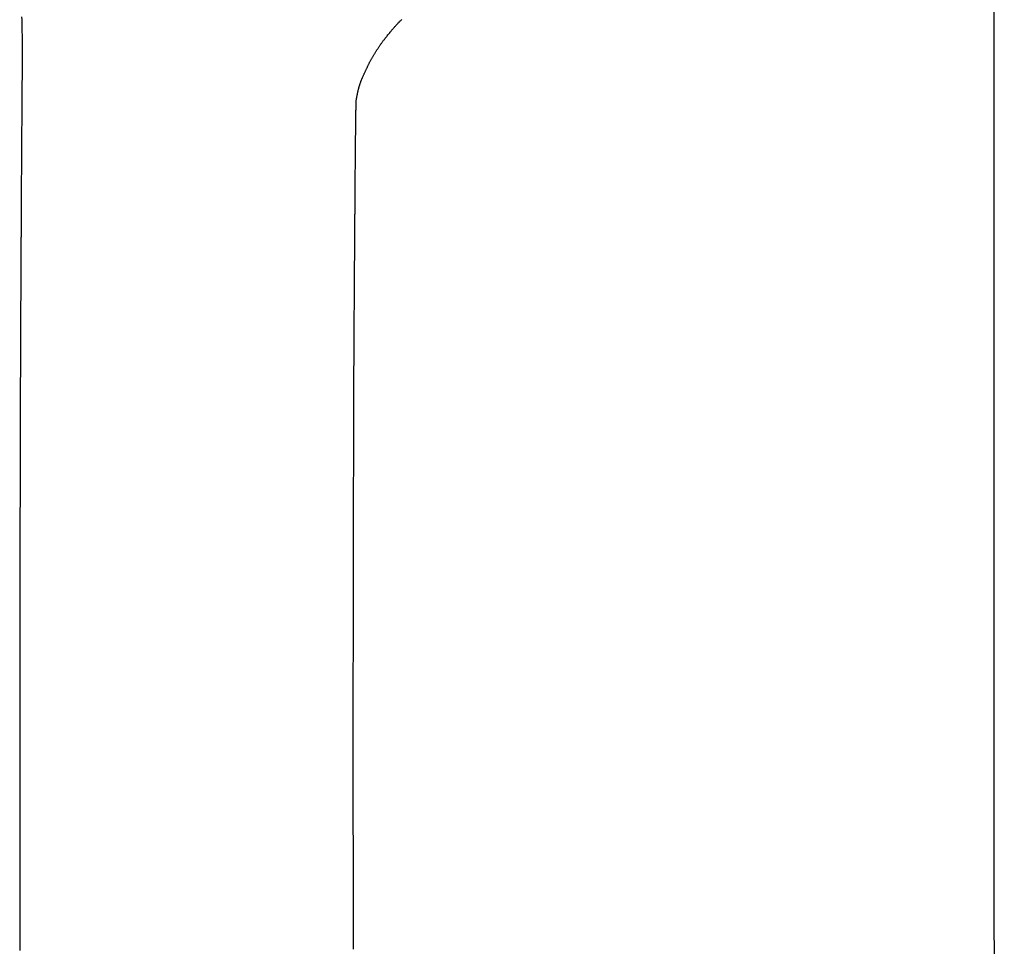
# Model space of a CAD drawing. Header units: millimetres. Extents: x -4577 to 1032787, y -66234 to 201209.
# Tile 135 of 256: x 4377.99 to 4380.66, y -8946.66 to -8944.15. Entities that reach past the tile are written whole.
import ezdxf

# ---------------------------------------------------------------- set-up
doc = ezdxf.new("R2010")
doc.units = ezdxf.units.MM
doc.linetypes.add('510_5_2OG_ELT_1004$0$11-07-22_DS_2OG$0$AUSGEZOGEN', pattern=[0])
doc.layers.add('510_5_2OG_ELT_1004$0$11-07-22_DS_2OG$0$EBENE_1', color=8, linetype='510_5_2OG_ELT_1004$0$11-07-22_DS_2OG$0$AUSGEZOGEN')

# ---------------------------------------------------------------- blocks, each defined once
blk = doc.blocks.new('510_5_2OG_ELT_1004')
at = {"layer": '510_5_2OG_ELT_1004$0$11-07-22_DS_2OG$0$EBENE_1'}
for p, q in [((4380.636, -8946.5667), (4380.6223, -8886.3634)), ((4380.6632, -8947.99), (4380.636, -8946.5667))]:
    blk.add_line(p, q, dxfattribs=at)
for points in [[(4378.8975, -8946.6162), (4378.8975, -8946.6053), (4378.8975, -8946.5948), (4378.8975, -8946.5847), (4378.8975, -8946.5749), (4378.8974, -8946.5654), (4378.8974, -8946.5563), (4378.8974, -8946.5474), (4378.8974, -8946.5389), (4378.8974, -8946.5307), (4378.8974, -8946.5227), (4378.8974, -8946.515), (4378.8974, -8946.5075), (4378.8974, -8946.5002), (4378.8974, -8946.4932), (4378.8974, -8946.4864), (4378.8974, -8946.4798), (4378.8974, -8946.4734), (4378.8974, -8946.4671), (4378.8974, -8946.461), (4378.8974, -8946.455), (4378.8974, -8946.4492), (4378.8974, -8946.4434), (4378.8974, -8946.4378), (4378.8974, -8946.4323), (4378.8974, -8946.4268), (4378.8974, -8946.4214), (4378.8974, -8946.4161), (4378.8974, -8946.4108), (4378.8974, -8946.4055), (4378.8974, -8946.4003), (4378.8974, -8946.395), (4378.8974, -8946.3897), (4378.8974, -8946.3844), (4378.8974, -8946.3791), (4378.8974, -8946.3738), (4378.8974, -8946.3684), (4378.8974, -8946.3629), (4378.8974, -8946.3574), (4378.8974, -8946.3518), (4378.8974, -8946.3462), (4378.8974, -8946.3404), (4378.8974, -8946.3346), (4378.8974, -8946.3286), (4378.8974, -8946.3226), (4378.8974, -8946.3164), (4378.8974, -8946.31), (4378.8973, -8946.3036), (4378.8973, -8946.2969), (4378.8973, -8946.2902), (4378.8973, -8946.2832), (4378.8973, -8946.2761), (4378.8973, -8946.2688), (4378.8973, -8946.2613), (4378.8973, -8946.2535), (4378.8973, -8946.2456), (4378.8973, -8946.2375), (4378.8973, -8946.2291), (4378.8973, -8946.2204), (4378.8973, -8946.2116), (4378.8973, -8946.2024), (4378.8973, -8946.193), (4378.8973, -8946.1834), (4378.8973, -8946.1735), (4378.8973, -8946.1633), (4378.8973, -8946.153), (4378.8973, -8946.1424), (4378.8973, -8946.1315), (4378.8973, -8946.1205), (4378.8973, -8946.1093), (4378.8973, -8946.0979), (4378.8973, -8946.0863), (4378.8973, -8946.0746), (4378.8973, -8946.0627), (4378.8973, -8946.0506), (4378.8973, -8946.0384), (4378.8973, -8946.0261), (4378.8973, -8946.0136), (4378.8973, -8946.0011), (4378.8973, -8945.9884), (4378.8973, -8945.9756), (4378.8973, -8945.9627), (4378.8973, -8945.9498), (4378.8973, -8945.9367), (4378.8973, -8945.9237), (4378.8973, -8945.9105), (4378.8973, -8945.8973), (4378.8973, -8945.8841), (4378.8973, -8945.8709), (4378.8973, -8945.8576), (4378.8973, -8945.8444), (4378.8974, -8945.8311), (4378.8974, -8945.8178), (4378.8974, -8945.8046), (4378.8974, -8945.7914), (4378.8974, -8945.7783), (4378.8974, -8945.7652), (4378.8974, -8945.7522), (4378.8975, -8945.7393), (4378.8975, -8945.7265), (4378.8975, -8945.7138), (4378.8975, -8945.7012), (4378.8975, -8945.6888), (4378.8976, -8945.6765), (4378.8976, -8945.6644), (4378.8976, -8945.6525), (4378.8976, -8945.6408), (4378.8976, -8945.6293), (4378.8977, -8945.618), (4378.8977, -8945.6069), (4378.8977, -8945.5961), (4378.8977, -8945.5855), (4378.8977, -8945.5752), (4378.8978, -8945.5652), (4378.8978, -8945.5554), (4378.8978, -8945.546), (4378.8978, -8945.5369), (4378.8978, -8945.5282), (4378.8979, -8945.5198), (4378.8979, -8945.5117), (4378.8979, -8945.504), (4378.8979, -8945.4967), (4378.8979, -8945.4898), (4378.8979, -8945.4832), (4378.8979, -8945.477), (4378.898, -8945.4711), (4378.898, -8945.4655), (4378.898, -8945.4603), (4378.898, -8945.4553), (4378.898, -8945.4506), (4378.898, -8945.4462), (4378.898, -8945.4421), (4378.898, -8945.4382), (4378.898, -8945.4345), (4378.898, -8945.431), (4378.8981, -8945.4278), (4378.8981, -8945.4247), (4378.8981, -8945.4218), (4378.8981, -8945.4191), (4378.8981, -8945.4166), (4378.8981, -8945.4141), (4378.8981, -8945.4119), (4378.8981, -8945.4097), (4378.8981, -8945.4076), (4378.8981, -8945.4056), (4378.8981, -8945.4037), (4378.8981, -8945.4019), (4378.8981, -8945.4001), (4378.8981, -8945.3983), (4378.8981, -8945.3966), (4378.8981, -8945.3949), (4378.8981, -8945.3932), (4378.8981, -8945.3915), (4378.8981, -8945.3897), (4378.8981, -8945.388), (4378.8981, -8945.3862), (4378.8981, -8945.3843), (4378.8981, -8945.3824), (4378.8982, -8945.3805), (4378.8982, -8945.3784), (4378.8982, -8945.3763), (4378.8982, -8945.3741), (4378.8982, -8945.3718), (4378.8982, -8945.3694), (4378.8982, -8945.3668), (4378.8982, -8945.3642), (4378.8982, -8945.3614), (4378.8982, -8945.3584), (4378.8982, -8945.3553), (4378.8982, -8945.3521), (4378.8982, -8945.3486), (4378.8982, -8945.345), (4378.8982, -8945.3412), (4378.8982, -8945.3372), (4378.8983, -8945.333), (4378.8983, -8945.3286), (4378.8983, -8945.3239), (4378.8983, -8945.3191), (4378.8983, -8945.3139), (4378.8983, -8945.3085), (4378.8983, -8945.3029), (4378.8983, -8945.297), (4378.8983, -8945.2908), (4378.8984, -8945.2844), (4378.8984, -8945.2777), (4378.8984, -8945.2708), (4378.8984, -8945.2637), (4378.8984, -8945.2563), (4378.8984, -8945.2487), (4378.8984, -8945.241), (4378.8985, -8945.233), (4378.8985, -8945.2249), (4378.8985, -8945.2166), (4378.8985, -8945.2081), (4378.8986, -8945.1995), (4378.8986, -8945.1907), (4378.8986, -8945.1818), (4378.8986, -8945.1728), (4378.8987, -8945.1637), (4378.8987, -8945.1544), (4378.8987, -8945.1451), (4378.8987, -8945.1356), (4378.8988, -8945.1261), (4378.8988, -8945.1165), (4378.8988, -8945.1068), (4378.8989, -8945.0971), (4378.8989, -8945.0874), (4378.899, -8945.0776), (4378.899, -8945.0678), (4378.899, -8945.0579), (4378.8991, -8945.0481), (4378.8991, -8945.0382), (4378.8992, -8945.0284), (4378.8992, -8945.0186), (4378.8993, -8945.0088), (4378.8993, -8944.999), (4378.8994, -8944.9893), (4378.8994, -8944.9796), (4378.8995, -8944.97), (4378.8996, -8944.9604), (4378.8996, -8944.9509), (4378.8997, -8944.9415), (4378.8997, -8944.9322), (4378.8998, -8944.923), (4378.8998, -8944.9139), (4378.8999, -8944.9049), (4378.8999, -8944.896), (4378.9, -8944.8872), (4378.9001, -8944.8786), (4378.9001, -8944.8701), (4378.9002, -8944.8618), (4378.9002, -8944.8537), (4378.9003, -8944.8457), (4378.9003, -8944.8379), (4378.9004, -8944.8303), (4378.9004, -8944.8228), (4378.9005, -8944.8156), (4378.9005, -8944.8086), (4378.9006, -8944.8018), (4378.9006, -8944.7952), (4378.9007, -8944.7889), (4378.9007, -8944.7828), (4378.9008, -8944.777), (4378.9008, -8944.7713), (4378.9008, -8944.7659), (4378.9009, -8944.7607), (4378.9009, -8944.7557), (4378.9009, -8944.7509), (4378.901, -8944.7463), (4378.901, -8944.7418), (4378.901, -8944.7375), (4378.9011, -8944.7334), (4378.9011, -8944.7295), (4378.9011, -8944.7256), (4378.9011, -8944.722), (4378.9012, -8944.7184), (4378.9012, -8944.715), (4378.9012, -8944.7117), (4378.9012, -8944.7085), (4378.9013, -8944.7054), (4378.9013, -8944.7023), (4378.9013, -8944.6994), (4378.9013, -8944.6965), (4378.9013, -8944.6937), (4378.9014, -8944.691), (4378.9014, -8944.6883), (4378.9014, -8944.6856), (4378.9014, -8944.683), (4378.9014, -8944.6804), (4378.9015, -8944.6778), (4378.9015, -8944.6752), (4378.9015, -8944.6726), (4378.9015, -8944.67), (4378.9015, -8944.6675), (4378.9016, -8944.6649), (4378.9016, -8944.6623), (4378.9016, -8944.6596), (4378.9016, -8944.657), (4378.9016, -8944.6544), (4378.9016, -8944.6517), (4378.9017, -8944.649), (4378.9017, -8944.6463), (4378.9017, -8944.6436), (4378.9017, -8944.6408), (4378.9017, -8944.638), (4378.9018, -8944.6352), (4378.9018, -8944.6323), (4378.9018, -8944.6294), (4378.9018, -8944.6265), (4378.9018, -8944.6235), (4378.9019, -8944.6205), (4378.9019, -8944.6174), (4378.9019, -8944.6143), (4378.9019, -8944.6111), (4378.902, -8944.6079), (4378.902, -8944.6046), (4378.902, -8944.6013), (4378.902, -8944.5979), (4378.902, -8944.5944), (4378.9021, -8944.5909), (4378.9021, -8944.5873), (4378.9021, -8944.5836), (4378.9022, -8944.5799), (4378.9022, -8944.5761), (4378.9022, -8944.5722), (4378.9022, -8944.5683), (4378.9023, -8944.5643), (4378.9023, -8944.5602), (4378.9023, -8944.5561), (4378.9024, -8944.552), (4378.9024, -8944.5478), (4378.9024, -8944.5435), (4378.9024, -8944.5392), (4378.9025, -8944.5349), (4378.9025, -8944.5305), (4378.9025, -8944.5261), (4378.9026, -8944.5217), (4378.9026, -8944.5172), (4378.9027, -8944.5127), (4378.9027, -8944.5081), (4378.9027, -8944.5036), (4378.9028, -8944.499), (4378.9028, -8944.4944), (4378.9028, -8944.4898), (4378.9029, -8944.4851), (4378.9029, -8944.4804), (4378.903, -8944.4758), (4378.903, -8944.4711), (4378.903, -8944.4664), (4378.9031, -8944.4617), (4378.9031, -8944.457), (4378.9032, -8944.4523), (4378.9032, -8944.4476), (4378.9033, -8944.443), (4378.9033, -8944.4383), (4378.9034, -8944.4337), (4378.9034, -8944.429), (4378.9035, -8944.4245), (4378.9035, -8944.4199), (4378.9036, -8944.4154), (4378.9036, -8944.4109), (4378.9037, -8944.4065), (4378.9037, -8944.4022), (4378.9038, -8944.3979), (4378.9038, -8944.3936), (4378.9039, -8944.3895), (4378.9039, -8944.3854), (4378.904, -8944.3814), (4378.904, -8944.3774), (4378.904, -8944.3736), (4378.9041, -8944.3699), (4378.9041, -8944.3662), (4378.9042, -8944.3627), (4378.9042, -8944.3593), (4378.9043, -8944.356), (4378.9043, -8944.3528), (4378.9044, -8944.3497), (4378.9044, -8944.3468), (4378.9045, -8944.344), (4378.9045, -8944.3414), (4378.9046, -8944.3389), (4378.9046, -8944.3365), (4378.9046, -8944.3343), (4378.9047, -8944.3322), (4378.9047, -8944.3303), (4378.9048, -8944.3285), (4378.9048, -8944.3268), (4378.9048, -8944.3253), (4378.9049, -8944.3238), (4378.9049, -8944.3225), (4378.905, -8944.3213), (4378.905, -8944.3202), (4378.9051, -8944.3182), (4378.9051, -8944.3166), (4378.9052, -8944.3153), (4378.9053, -8944.3134), (4378.9056, -8944.3115), (4378.906, -8944.3093), (4378.9062, -8944.3082), (4378.9065, -8944.3069), (4378.9068, -8944.3052), (4378.907, -8944.3042), (4378.9072, -8944.3031), (4378.9074, -8944.3019), (4378.9077, -8944.3006), (4378.908, -8944.2991), (4378.9083, -8944.2975), (4378.9086, -8944.2957), (4378.909, -8944.2939), (4378.9094, -8944.292), (4378.9096, -8944.291), (4378.9098, -8944.29), (4378.9101, -8944.289), (4378.9103, -8944.2879), (4378.9105, -8944.2868), (4378.9108, -8944.2858), (4378.911, -8944.2847), (4378.9113, -8944.2836), (4378.9116, -8944.2825), (4378.9119, -8944.2813), (4378.9122, -8944.2802), (4378.9125, -8944.2791), (4378.9128, -8944.2779), (4378.9131, -8944.2768), (4378.9134, -8944.2756), (4378.9138, -8944.2745), (4378.9141, -8944.2733), (4378.9145, -8944.2722), (4378.9148, -8944.271), (4378.9152, -8944.2699), (4378.9156, -8944.2687), (4378.916, -8944.2676), (4378.9164, -8944.2665), (4378.9168, -8944.2653), (4378.9172, -8944.2642), (4378.9176, -8944.2631), (4378.918, -8944.262), (4378.9185, -8944.2609), (4378.9189, -8944.2598), (4378.9193, -8944.2588), (4378.9197, -8944.2577), (4378.9202, -8944.2567), (4378.9206, -8944.2557), (4378.921, -8944.2547), (4378.9214, -8944.2537), (4378.9219, -8944.2527), (4378.9223, -8944.2518), (4378.9231, -8944.2499), (4378.9239, -8944.2482), (4378.9246, -8944.2465), (4378.9253, -8944.245), (4378.926, -8944.2436), (4378.9266, -8944.2423), (4378.9271, -8944.2411), (4378.9276, -8944.24), (4378.9285, -8944.2382), (4378.9292, -8944.2368), (4378.9301, -8944.2347), (4378.9307, -8944.2334), (4378.9313, -8944.2322), (4378.932, -8944.2307), (4378.9324, -8944.2298), (4378.933, -8944.2286), (4378.934, -8944.2263), (4378.9344, -8944.2254), (4378.9349, -8944.2244), (4378.9354, -8944.2233), (4378.936, -8944.2222), (4378.9365, -8944.2209), (4378.9371, -8944.2196), (4378.9378, -8944.2183), (4378.9385, -8944.2169), (4378.9392, -8944.2154), (4378.9399, -8944.214), (4378.9407, -8944.2124), (4378.9414, -8944.2109), (4378.9422, -8944.2094), (4378.943, -8944.2078), (4378.9439, -8944.2062), (4378.9447, -8944.2046), (4378.9456, -8944.2031), (4378.9465, -8944.2015), (4378.9473, -8944.2), (4378.9482, -8944.1984), (4378.9492, -8944.1969), (4378.9501, -8944.1953), (4378.951, -8944.1938), (4378.9519, -8944.1923), (4378.9529, -8944.1907), (4378.9538, -8944.1892), (4378.9547, -8944.1877), (4378.9557, -8944.1862), (4378.9567, -8944.1847), (4378.9576, -8944.1832), (4378.9586, -8944.1816), (4378.9595, -8944.1801), (4378.9605, -8944.1786), (4378.9614, -8944.1771), (4378.9624, -8944.1756), (4378.9634, -8944.1741), (4378.9643, -8944.1726), (4378.9653, -8944.1711), (4378.9663, -8944.1696), (4378.9673, -8944.1681), (4378.9682, -8944.1666), (4378.9692, -8944.1651), (4378.9702, -8944.1636), (4378.9713, -8944.1621), (4378.9723, -8944.1607), (4378.9733, -8944.1592), (4378.9744, -8944.1578), (4378.9754, -8944.1563), (4378.9764, -8944.1549), (4378.9775, -8944.1535), (4378.9785, -8944.1521), (4378.9795, -8944.1508), (4378.9805, -8944.1495), (4378.9815, -8944.1483), (4378.9824, -8944.1471), (4378.9833, -8944.146), (4378.9841, -8944.1449), (4378.9849, -8944.1439), (4378.9857, -8944.143), (4378.9869, -8944.1414), (4378.9879, -8944.1402), (4378.9894, -8944.1384), (4378.9912, -8944.1361), (4378.992, -8944.1352), (4378.9936, -8944.1331), (4378.9943, -8944.1323), (4378.995, -8944.1313), (4378.9959, -8944.1303), (4378.9967, -8944.1292), (4378.9977, -8944.1281), (4378.9986, -8944.1269), (4378.9997, -8944.1257), (4379.0007, -8944.1244), (4379.0018, -8944.1231), (4379.003, -8944.1217), (4379.0041, -8944.1204), (4379.0053, -8944.119), (4379.0065, -8944.1176), (4379.0077, -8944.1162), (4379.0089, -8944.1149), (4379.0102, -8944.1135), (4379.0114, -8944.1122), (4379.0126, -8944.1109), (4379.0138, -8944.1096), (4379.0149, -8944.1083), (4379.0161, -8944.1071), (4379.0172, -8944.106), (4379.0183, -8944.1049), (4379.0193, -8944.1038), (4379.0203, -8944.1028), (4379.0212, -8944.1019), (4379.022, -8944.101), (4379.0235, -8944.0995), (4379.0246, -8944.0983), (4379.0262, -8944.0967), (4379.0286, -8944.0942)], [(4377.9975, -8944.087), (4377.9977, -8944.0955), (4377.9979, -8944.1034), (4377.998, -8944.1108), (4377.9981, -8944.1177), (4377.9983, -8944.1241), (4377.9984, -8944.13), (4377.9985, -8944.1355), (4377.9986, -8944.1407), (4377.9986, -8944.1454), (4377.9987, -8944.1498), (4377.9988, -8944.1539), (4377.9988, -8944.1577), (4377.9989, -8944.1612), (4377.9989, -8944.1645), (4377.9989, -8944.1676), (4377.999, -8944.1705), (4377.999, -8944.1733), (4377.999, -8944.1759), (4377.999, -8944.1785), (4377.999, -8944.1809), (4377.999, -8944.1834), (4377.999, -8944.1858), (4377.999, -8944.1883), (4377.999, -8944.1908), (4377.9989, -8944.1934), (4377.9989, -8944.1961), (4377.9989, -8944.1989), (4377.9989, -8944.2019), (4377.9989, -8944.205), (4377.9988, -8944.2083), (4377.9988, -8944.2117), (4377.9988, -8944.2153), (4377.9988, -8944.219), (4377.9987, -8944.2228), (4377.9987, -8944.2268), (4377.9987, -8944.2308), (4377.9986, -8944.235), (4377.9986, -8944.2393), (4377.9986, -8944.2437), (4377.9985, -8944.2481), (4377.9985, -8944.2527), (4377.9985, -8944.2574), (4377.9984, -8944.2621), (4377.9984, -8944.2669), (4377.9984, -8944.2718), (4377.9983, -8944.2767), (4377.9983, -8944.2818), (4377.9983, -8944.2868), (4377.9982, -8944.2919), (4377.9982, -8944.2971), (4377.9982, -8944.3022), (4377.9981, -8944.3075), (4377.9981, -8944.3127), (4377.998, -8944.318), (4377.998, -8944.3232), (4377.998, -8944.3285), (4377.9979, -8944.3338), (4377.9979, -8944.3391), (4377.9978, -8944.3444), (4377.9978, -8944.3497), (4377.9978, -8944.355), (4377.9977, -8944.3603), (4377.9977, -8944.3656), (4377.9976, -8944.3709), (4377.9976, -8944.3762), (4377.9976, -8944.3815), (4377.9975, -8944.3868), (4377.9975, -8944.3921), (4377.9975, -8944.3974), (4377.9974, -8944.4027), (4377.9974, -8944.408), (4377.9973, -8944.4133), (4377.9973, -8944.4186), (4377.9973, -8944.4239), (4377.9972, -8944.4292), (4377.9972, -8944.4345), (4377.9972, -8944.4398), (4377.9971, -8944.4451), (4377.9971, -8944.4504), (4377.9971, -8944.4557), (4377.997, -8944.461), (4377.997, -8944.4663), (4377.9969, -8944.4716), (4377.9969, -8944.4768), (4377.9969, -8944.4821), (4377.9968, -8944.4874), (4377.9968, -8944.4927), (4377.9968, -8944.498), (4377.9967, -8944.5033), (4377.9967, -8944.5086), (4377.9967, -8944.5139), (4377.9966, -8944.5191), (4377.9966, -8944.5244), (4377.9966, -8944.5296), (4377.9966, -8944.5348), (4377.9965, -8944.54), (4377.9965, -8944.5451), (4377.9965, -8944.5502), (4377.9964, -8944.5552), (4377.9964, -8944.5603), (4377.9964, -8944.5652), (4377.9964, -8944.5701), (4377.9963, -8944.575), (4377.9963, -8944.5798), (4377.9963, -8944.5845), (4377.9963, -8944.5892), (4377.9962, -8944.5938), (4377.9962, -8944.5983), (4377.9962, -8944.6028), (4377.9962, -8944.6072), (4377.9961, -8944.6114), (4377.9961, -8944.6156), (4377.9961, -8944.6197), (4377.9961, -8944.6238), (4377.9961, -8944.6277), (4377.996, -8944.6315), (4377.996, -8944.6352), (4377.996, -8944.6388), (4377.996, -8944.6423), (4377.996, -8944.6457), (4377.9959, -8944.6489), (4377.9959, -8944.6521), (4377.9959, -8944.6552), (4377.9959, -8944.6583), (4377.9959, -8944.6612), (4377.9959, -8944.664), (4377.9958, -8944.6668), (4377.9958, -8944.6695), (4377.9958, -8944.6721), (4377.9958, -8944.6747), (4377.9958, -8944.6772), (4377.9958, -8944.6796), (4377.9958, -8944.682), (4377.9958, -8944.6844), (4377.9957, -8944.6867), (4377.9957, -8944.6889), (4377.9957, -8944.6911), (4377.9957, -8944.6933), (4377.9957, -8944.6954), (4377.9957, -8944.6975), (4377.9957, -8944.6996), (4377.9957, -8944.7017), (4377.9957, -8944.7037), (4377.9956, -8944.7057), (4377.9956, -8944.7078), (4377.9956, -8944.7098), (4377.9956, -8944.7118), (4377.9956, -8944.7138), (4377.9956, -8944.7158), (4377.9956, -8944.7178), (4377.9956, -8944.7199), (4377.9956, -8944.722), (4377.9956, -8944.7241), (4377.9955, -8944.7263), (4377.9955, -8944.7285), (4377.9955, -8944.7308), (4377.9955, -8944.7332), (4377.9955, -8944.7356), (4377.9955, -8944.7381), (4377.9955, -8944.7408), (4377.9955, -8944.7435), (4377.9954, -8944.7464), (4377.9954, -8944.7494), (4377.9954, -8944.7525), (4377.9954, -8944.7557), (4377.9954, -8944.7591), (4377.9954, -8944.7627), (4377.9953, -8944.7664), (4377.9953, -8944.7702), (4377.9953, -8944.7743), (4377.9953, -8944.7785), (4377.9952, -8944.783), (4377.9952, -8944.7876), (4377.9952, -8944.7925), (4377.9952, -8944.7976), (4377.9951, -8944.8028), (4377.9951, -8944.8084), (4377.9951, -8944.8142), (4377.9951, -8944.8202), (4377.995, -8944.8264), (4377.995, -8944.8329), (4377.995, -8944.8395), (4377.9949, -8944.8464), (4377.9949, -8944.8535), (4377.9948, -8944.8607), (4377.9948, -8944.8681), (4377.9948, -8944.8757), (4377.9947, -8944.8835), (4377.9947, -8944.8914), (4377.9947, -8944.8995), (4377.9946, -8944.9077), (4377.9946, -8944.916), (4377.9945, -8944.9245), (4377.9945, -8944.933), (4377.9945, -8944.9417), (4377.9944, -8944.9505), (4377.9944, -8944.9593), (4377.9943, -8944.9683), (4377.9943, -8944.9773), (4377.9943, -8944.9864), (4377.9942, -8944.9955), (4377.9942, -8945.0047), (4377.9941, -8945.0139), (4377.9941, -8945.0231), (4377.9941, -8945.0324), (4377.994, -8945.0417), (4377.994, -8945.051), (4377.994, -8945.0603), (4377.9939, -8945.0696), (4377.9939, -8945.0789), (4377.9939, -8945.0881), (4377.9938, -8945.0973), (4377.9938, -8945.1065), (4377.9938, -8945.1156), (4377.9937, -8945.1246), (4377.9937, -8945.1336), (4377.9937, -8945.1424), (4377.9937, -8945.1512), (4377.9936, -8945.1598), (4377.9936, -8945.1683), (4377.9936, -8945.1767), (4377.9936, -8945.185), (4377.9936, -8945.1931), (4377.9935, -8945.201), (4377.9935, -8945.2088), (4377.9935, -8945.2164), (4377.9935, -8945.2238), (4377.9935, -8945.231), (4377.9934, -8945.238), (4377.9934, -8945.2448), (4377.9934, -8945.2513), (4377.9934, -8945.2577), (4377.9934, -8945.2637), (4377.9934, -8945.2695), (4377.9934, -8945.275), (4377.9934, -8945.2803), (4377.9933, -8945.2853), (4377.9933, -8945.2899), (4377.9933, -8945.2943), (4377.9933, -8945.2984), (4377.9933, -8945.3022), (4377.9933, -8945.3058), (4377.9933, -8945.3091), (4377.9933, -8945.3122), (4377.9933, -8945.3151), (4377.9933, -8945.3177), (4377.9933, -8945.3201), (4377.9933, -8945.3223), (4377.9933, -8945.3244), (4377.9933, -8945.3262), (4377.9933, -8945.3279), (4377.9932, -8945.3294), (4377.9932, -8945.3308), (4377.9932, -8945.332), (4377.9932, -8945.3341), (4377.9932, -8945.3358), (4377.9932, -8945.3371), (4377.9932, -8945.3389), (4377.9932, -8945.3402), (4377.9932, -8945.3418), (4377.9932, -8945.3428), (4377.9932, -8945.3441), (4377.9932, -8945.3459), (4377.9932, -8945.3469), (4377.9932, -8945.348), (4377.9932, -8945.3493), (4377.9932, -8945.3508), (4377.9932, -8945.3524), (4377.9932, -8945.3542), (4377.9932, -8945.3562), (4377.9932, -8945.3583), (4377.9932, -8945.3607), (4377.9932, -8945.3632), (4377.9932, -8945.366), (4377.9932, -8945.3691), (4377.9932, -8945.3724), (4377.9931, -8945.3759), (4377.9931, -8945.3797), (4377.9931, -8945.3838), (4377.9931, -8945.3881), (4377.9931, -8945.3928), (4377.9931, -8945.3978), (4377.9931, -8945.4031), (4377.9931, -8945.4087), (4377.9931, -8945.4146), (4377.993, -8945.4208), (4377.993, -8945.4273), (4377.993, -8945.434), (4377.993, -8945.441), (4377.993, -8945.4483), (4377.993, -8945.4558), (4377.993, -8945.4635), (4377.9929, -8945.4714), (4377.9929, -8945.4795), (4377.9929, -8945.4878), (4377.9929, -8945.4963), (4377.9929, -8945.505), (4377.9929, -8945.5138), (4377.9928, -8945.5228), (4377.9928, -8945.5319), (4377.9928, -8945.5412), (4377.9928, -8945.5505), (4377.9928, -8945.56), (4377.9928, -8945.5696), (4377.9927, -8945.5792), (4377.9927, -8945.5889), (4377.9927, -8945.5987), (4377.9927, -8945.6086), (4377.9927, -8945.6185), (4377.9927, -8945.6284), (4377.9926, -8945.6383), (4377.9926, -8945.6483), (4377.9926, -8945.6582), (4377.9926, -8945.6682), (4377.9926, -8945.6781), (4377.9926, -8945.688), (4377.9926, -8945.6979), (4377.9926, -8945.7077), (4377.9926, -8945.7174), (4377.9925, -8945.7272), (4377.9925, -8945.7368), (4377.9925, -8945.7463), (4377.9925, -8945.7558), (4377.9925, -8945.7652), (4377.9925, -8945.7744), (4377.9925, -8945.7836), (4377.9925, -8945.7926), (4377.9925, -8945.8015), (4377.9925, -8945.8102), (4377.9925, -8945.8188), (4377.9925, -8945.8273), (4377.9925, -8945.8355), (4377.9924, -8945.8436), (4377.9924, -8945.8515), (4377.9924, -8945.8592), (4377.9924, -8945.8667), (4377.9924, -8945.874), (4377.9924, -8945.8811), (4377.9924, -8945.8879), (4377.9924, -8945.8945), (4377.9924, -8945.9009), (4377.9924, -8945.907), (4377.9924, -8945.9128), (4377.9924, -8945.9184), (4377.9924, -8945.9237), (4377.9924, -8945.9288), (4377.9924, -8945.9336), (4377.9924, -8945.9383), (4377.9924, -8945.9427), (4377.9924, -8945.9469), (4377.9924, -8945.9509), (4377.9924, -8945.9548), (4377.9924, -8945.9584), (4377.9924, -8945.9619), (4377.9924, -8945.9652), (4377.9924, -8945.9684), (4377.9924, -8945.9715), (4377.9924, -8945.9744), (4377.9924, -8945.9771), (4377.9924, -8945.9798), (4377.9924, -8945.9824), (4377.9924, -8945.9848), (4377.9924, -8945.9872), (4377.9924, -8945.9895), (4377.9924, -8945.9917), (4377.9924, -8945.9938), (4377.9924, -8945.9959), (4377.9924, -8945.998), (4377.9924, -8946), (4377.9924, -8946.002), (4377.9924, -8946.004), (4377.9924, -8946.006), (4377.9924, -8946.008), (4377.9924, -8946.0099), (4377.9924, -8946.0119), (4377.9924, -8946.014), (4377.9924, -8946.0161), (4377.9923, -8946.0183), (4377.9923, -8946.0205), (4377.9923, -8946.0229), (4377.9923, -8946.0253), (4377.9923, -8946.0279), (4377.9923, -8946.0306), (4377.9923, -8946.0334), (4377.9923, -8946.0364), (4377.9923, -8946.0396), (4377.9923, -8946.043), (4377.9923, -8946.0465), (4377.9923, -8946.0503), (4377.9923, -8946.0543), (4377.9923, -8946.0585), (4377.9923, -8946.063), (4377.9923, -8946.0678), (4377.9923, -8946.0728), (4377.9923, -8946.0781), (4377.9923, -8946.0838), (4377.9923, -8946.0897), (4377.9923, -8946.096), (4377.9923, -8946.1026), (4377.9923, -8946.1096), (4377.9923, -8946.1169), (4377.9923, -8946.1247), (4377.9923, -8946.1328), (4377.9923, -8946.1413), (4377.9923, -8946.1502), (4377.9923, -8946.1594), (4377.9923, -8946.169), (4377.9923, -8946.1789), (4377.9923, -8946.1892), (4377.9923, -8946.1997), (4377.9922, -8946.2105), (4377.9922, -8946.2216), (4377.9922, -8946.233), (4377.9922, -8946.2446), (4377.9922, -8946.2565), (4377.9922, -8946.2686), (4377.9922, -8946.2809), (4377.9922, -8946.2934), (4377.9922, -8946.3061), (4377.9922, -8946.3189), (4377.9922, -8946.332), (4377.9922, -8946.3451), (4377.9922, -8946.3584), (4377.9922, -8946.3718), (4377.9922, -8946.3853), (4377.9923, -8946.399), (4377.9923, -8946.4126), (4377.9923, -8946.4264), (4377.9923, -8946.4402), (4377.9923, -8946.4541), (4377.9923, -8946.4679), (4377.9923, -8946.4818), (4377.9923, -8946.4957), (4377.9923, -8946.5096), (4377.9924, -8946.5235), (4377.9924, -8946.5373), (4377.9924, -8946.5511), (4377.9924, -8946.5649), (4377.9924, -8946.5786), (4377.9925, -8946.5923), (4377.9925, -8946.6059), (4377.9925, -8946.6195)]]:
    blk.add_lwpolyline(points, dxfattribs=at)

msp = doc.modelspace()

# ---------------------------------------------------------------- block references
msp.add_blockref('510_5_2OG_ELT_1004', (0, -0.0503))

doc.saveas('drawing.dxf')
